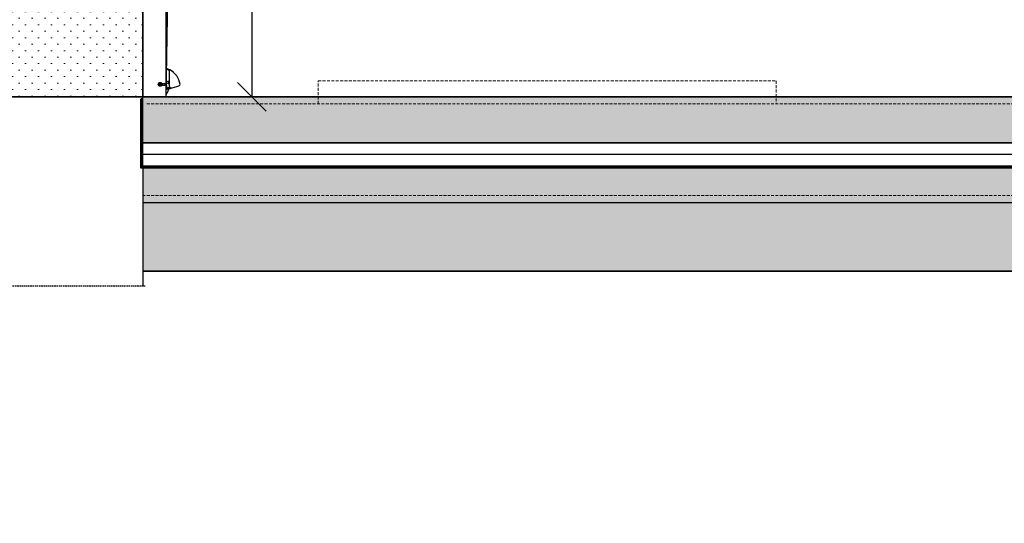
# Model space of a CAD drawing. Header units: centimetres. Extents: x 25511 to 42070, y 833 to 13367.
# Tile 5 of 59: x 29549 to 29979, y 2356 to 2575. Entities that reach past the tile are written whole.
import ezdxf

# ---------------------------------------------------------------- set-up
doc = ezdxf.new("R2010")
doc.units = ezdxf.units.CM
doc.header["$LTSCALE"] = 0.1
doc.linetypes.add('DASHED2', pattern=[9.525, 6.35, -3.175])
doc.linetypes.add('IZOLACJA_WODOODPORNA_0.25', pattern=[15, 7.5, -7.5])
for name, color, linetype in [('A-ELEWACJE', 253, 'Continuous'), ('A_Ściany istniejące', 253, 'Continuous'), ('CKDRZWI_', 253, 'Continuous'), ('CKIZOLACJE', 253, 'Continuous'), ('CKPODLOGA_STR', 253, 'Continuous'), ('CKSCIANY_KRESK', 253, 'Continuous')]:
    doc.layers.add(name, color=color, linetype=linetype)
doc.layers.add('A-Wyburzenia', color=253, linetype='DASHED2', lineweight=0)
doc.styles.get("Standard").update_dxf_attribs({"font": 'ic-simplex.shx', "width": 0.8})
doc.linetypes.add('IZOLACJA_CIEPLNA_OS', pattern='A,0.001,[220,CADKON.SHX,S=0.05,R=0,X=0,Y=0],-1,[220,CADKON.SHX,S=0.05,R=180,X=1,Y=0],-1', length=2.001)
doc.dimstyles.new('Kopia2 CADKON cm', dxfattribs={"dimscale": 5, "dimtxt": 3, "dimasz": 2.5, "dimexe": 1.8, "dimexo": 5, "dimgap": 0.6, "dimtad": 1, "dimrnd": 0.5, "dimtxsty": 'Standard', "dimblk1": 'OBLIQUE', "dimblk2": 'OBLIQUE', "dimsah": 1, "dimcen": 2.5, "dimadec": 1, "dimazin": 2, "dimtfac": 1, "dimtix": 1, "dimtmove": 2, "dimatfit": 3, "dimldrblk": 'OPEN30', "dimfxl": 2, "dimfxlon": 1, "dimtfill": 1, "dimtolj": 1, "dimarcsym": 0})

# ---------------------------------------------------------------- blocks, each defined once
blk = doc.blocks.new('A$7E8719B1A182C3')
at = {"color": 7, "linetype": 'Continuous', "lineweight": -3}
for p, q in [((0, 3250), (0, 0)), ((0.3, 0), (0.3, 3250)), ((101.8, 4.2), (145.8, 2946.9)), ((101.3, 3), (101.3, 1738.6)), ((114.4, 115), (114.4, 117.2)), ((114.4, 115), (114.4, 114)), ((114.4, 114), (114.4, 49.1)), ((69.7, 58.3), (67.8, 55)), ((67.8, 55), (69.7, 51.8)), ((71.5, 61.5), (69.7, 58.3)), ((69.7, 51.8), (71.5, 48.5)), ((75.3, 61.5), (71.5, 61.5)), ((71.5, 48.5), (75.3, 48.5)), ((79.1, 61.5), (75.3, 61.5)), ((75.3, 48.5), (79.1, 48.5)), ((80.9, 58.3), (79.1, 61.5)), ((79.1, 48.5), (80.9, 51.8)), ((82.8, 55), (80.9, 58.3)), ((80.9, 51.8), (82.8, 55)), ((82.7, 59.2), (92.9, 59.2)), ((82.7, 50.8), (92.9, 50.8)), ((96.4, 52.6), (96.4, 57.3)), ((103.3, 53.9), (102.6, 56.1)), ((104.3, 65.8), (102.7, 65.3)), ((109.4, 67.5), (104.3, 65.8)), ((105.5, 39.9), (116.2, 43.4)), ((108.7, 59.5), (111.7, 60.5)), ((111.9, 58.1), (112.1, 61.6)), ((114.4, 68), (112.7, 68)), ((114.4, 56.5), (113.3, 56.5)), ((113.6, 61.2), (113.4, 58.2)), ((114.4, 58.4), (113.6, 58)), ((113.6, 58), (114.4, 58)), ((113.6, 58), (114.4, 58)), ((113.8, 63), (114.4, 62.9)), ((114.4, 61.4), (113.9, 61.4)), ((127.5, 39.6), (147.4, 46.1)), ((147.4, 46.1), (159.2, 49.9)), ((159.2, 49.9), (159.5, 50)), ((0.3, 0), (0, 0)), ((3.3, 0), (0.3, 0)), ((98.3, 0), (3.3, 0)), ((101.8, 4.2), (101.3, 4.2)), ((101.9, 11), (107.4, 19.8)), ((102.2, 33.5), (119.4, 39.1)), ((102.3, 38.8), (105.5, 39.9)), ((102.3, 38.3), (103.4, 38.3)), ((104.4, 37.3), (104.4, 34.2)), ((105.3, 40.8), (105.3, 40.8)), ((112.2, 34.7), (119.4, 37)), ((119.4, 39.1), (121, 39.6)), ((119.4, 37), (127.5, 39.6))]:
    blk.add_line(p, q, dxfattribs=at)
for radius in [8.5, 7.9, 4.15, 4, 3]:
    blk.add_circle((75.3, 55), radius, dxfattribs=at)
for centre, radius, start, end in [((80.4, 44.3), 80.5, 65.0163, 73.2662), ((80.4, 44.3), 82.5, 63.5928, 73.5693), ((80.4, 44), 79.7, 64.7989, 72.9221), ((116.2, 116.4), 2, 63.5928, 154.3045), ((80.4, 44.3), 82.5, 50.5218, 64.4758), ((80.4, 44.3), 82.5, 7.0198, 63.5928), ((75.3, 55), 6.5, 150, 210), ((75.3, 55), 6.5, 90, 150), ((75.3, 55), 6.5, 210, 270), ((75.3, 55), 3.24, 255, 195), ((75.3, 55), 6.5, 30, 90), ((75.3, 55), 6.5, 270, 330), ((75.3, 55), 6.5, 330, 30), ((92.9, 55), 4.2, 270, 90), ((65.5, 41.4), 39.8, 359.1696, 18.2542), ((112.5, 58), 10, 89.3681, 108.2542), ((114.1, 50.7), 11, 100.4039, 108.2542), ((113.4, 58), 1.5, 175.3681, 269.3681), ((113.6, 61.5), 1.5, 85.3681, 175.3681), ((113.6, 58.2), 0.25, 175.3681, 269.3681), ((113.9, 61.2), 0.25, 85.3681, 175.3681), ((114.9, 51), 10, 89.3681, 97.3193), ((124.4, 49.1), 10, 180, 288), ((158.3, 53.9), 4, 288, 7.0198), ((98.3, 3), 3, 270, 0), ((101.9, 41.7), 2.91, 277.889, 336.9537), ((103.4, 37.3), 1, 0, 90), ((101.9, 41.7), 5.11, 299.5301, 344.0535), ((104.2, 40.5), 1, 288.2542, 6.2542), ((77.8, 38.4), 35, 327.7244, 351.9874), ((114.4, 33.3), 2, 108, 171.9874)]:
    blk.add_arc(centre, radius, start, end, dxfattribs=at)
for centre, major_axis, ratio, start_param, end_param in [((109.2, 55.4), (-1.57, 4.75), 0.806452, 0, 0.586324), ((110, 55.7), (-3.83, -1.26), 0.992, 4.712389, 5.298713), ((120.4, 41.5), (0.62, -1.9), 0.859791, 0, 0.076123)]:
    blk.add_ellipse(centre, major_axis=major_axis, ratio=ratio, start_param=start_param, end_param=end_param, dxfattribs=at)
blk.add_open_spline([(105.3, 40.8), (104.3, 40.4), (103.3, 40.1), (102.3, 39.8)], degree=3, dxfattribs=at)
for points, knots in [([(105.5, 39.9), (105.5, 39.9), (105.5, 39.9), (105.5, 40), (105.5, 40.1), (105.5, 40.2), (105.4, 40.3), (105.4, 40.5), (105.3, 40.7), (105.3, 40.8)], [0, 0, 0, 0, 0.25, 0.25, 0.5, 0.5, 0.75, 0.75, 1, 1, 1, 1]), ([(112.2, 34.7), (111.8, 34.5), (111.3, 34.3), (110.8, 33.9), (110.6, 33.8), (110.2, 33.5), (110, 33.3), (109.5, 32.9), (109.2, 32.5), (108.6, 31.9), (108.3, 31.5), (107.9, 31.2)], [0, 0, 0, 0, 0.25, 0.25, 0.375, 0.375, 0.5, 0.5, 0.75, 0.75, 1, 1, 1, 1])]:
    blk.add_open_spline(points, degree=3, knots=knots, dxfattribs=at)
blk = doc.blocks.new('A$7E88ED2232A4')
at = {"layer": 'A-Wyburzenia', "ltscale": 2}
blk.add_line((2151, -425.1), (25, -425.1), dxfattribs=at)
for points in [[(100.5, -425.1), (100.5, -415.1), (300.33, -415.1), (300.33, -425.1)], [(2151, -504.67), (2151, -465.1), (24, -465.1)]]:
    blk.add_lwpolyline(points, dxfattribs=at)
at = {"layer": 'A_Ściany istniejące'}
blk.add_line((24, -425.1), (24, -35.1), dxfattribs=at)
at = {"layer": 'A_Ściany istniejące', "linetype": 'DASHED2'}
blk.add_line((25, -504.67), (-40, -504.67), dxfattribs=at)
at = {"layer": 'A_Ściany istniejące'}
blk.add_lwpolyline([(24, -453.12), (24, -504.67)], dxfattribs=at)
blk = doc.blocks.new('_OBLIQUE')
at = {"color": 0, "linetype": 'ByBlock'}
blk.add_line((-0.5, -0.5), (0.5, 0.5), dxfattribs=at)
blk = doc.blocks.new('*D276')
at = {"layer": 'A-ELEWACJE', "color": 0, "lineweight": -2}
for p, q in [((29640.71, 2861.71), (29659.71, 2861.71)), ((29650.71, 2861.71), (29650.71, 2541.71)), ((29640.71, 2541.71), (29659.71, 2541.71))]:
    blk.add_line(p, q, dxfattribs=at)
at = {"layer": 'A-ELEWACJE', "color": 0, "lineweight": -2, "xscale": 12.5, "yscale": 12.5, "zscale": 12.5}
for p, rotation in [((29650.71, 2861.71), 90), ((29650.71, 2541.71), 270)]:
    blk.add_blockref('_OBLIQUE', p, dxfattribs=dict(at, rotation=rotation))
at = {"layer": 'A-ELEWACJE', "color": 0, "insert": (29640.21, 2701.71), "char_height": 15, "attachment_point": 5, "rotation": 90, "bg_fill": 3, "box_fill_scale": 1.1, "bg_fill_color": 256, "bg_fill_true_color": 13158600, "bg_fill_transparency": 0}
blk.add_mtext('\\A1;320', dxfattribs=at)
blk = doc.blocks.new('_Open30')
at = {"color": 0, "linetype": 'ByBlock', "lineweight": -2}
for p, q in [((-1, 0.268), (0, 0)), ((0, 0), (-1, -0.268)), ((0, 0), (-1, 0))]:
    blk.add_line(p, q, dxfattribs=at)

msp = doc.modelspace()

# ---------------------------------------------------------------- hatches: boundary and pattern name
at = {"layer": 'A-Wyburzenia'}
h = msp.add_hatch(dxfattribs=at)
h.set_pattern_fill('PLASTER', color=256, scale=4, style=0)
h.set_pattern_definition([(45, (-6371636.7837, -5685150.499), (-2.8284271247, 2.8284271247), [0, -4])])
h.paths.add_polyline_path([(29603.236, 2541.706), (29603.236, 2861.706), (29534.236, 2861.706), (29534.236, 2569.706), (29539.236, 2569.706), (29539.236, 2541.706)])
at = {"layer": 'CKSCIANY_KRESK'}
h = msp.add_hatch(dxfattribs=at)
h.set_pattern_fill('STONE', color=256, scale=1.5, double=1)
h.set_pattern_definition([(45, (47718.7264, 724.4087), (-0.26516504, 3.97747564), [3, -2.25])])
h.paths.add_polyline_path([(30512.268, 2510.686), (29603.236, 2510.686), (29603.236, 2495.686), (30514.948, 2495.686), (30679.316, 2363.279), (30679.316, 2376.12)])
h = msp.add_hatch(dxfattribs=at)
h.set_pattern_fill('AR-SAND', color=256, scale=0.2, double=1)
h.set_pattern_definition([(37.5, (34753.053, 23145.6995), (-0.3200063, 9.7882647), [0, -7.7216, 0, -8.636, 0, -8.255]), (7.5, (34753.053, 23145.7), (8.990466, 14.336502), [0, -4.1656, 0, -6.9596, 0, -2.667]), (327.5, (34746.805, 23145.6995), (15.8198474, 0.0287437), [0, -2.54, 0, -9.144, 0, -11.938]), (317.5, (34746.805, 23145.7), (15.271129, 4.4585865), [0, -1.27, 0, -5.9944, 0, -6.858])])
h.paths.add_polyline_path([(30514.948, 2495.686), (30435.236, 2495.666), (29603.236, 2495.686), (29603.236, 2481.706), (29603.236, 2465.666), (30552.215, 2465.666)])

# ---------------------------------------------------------------- linework, layer by layer
at = {"layer": 'CKIZOLACJE', "linetype": 'IZOLACJA_WODOODPORNA_0.25'}
msp.add_lwpolyline([(29603.236, 2521.696, 0.02, 0.02, 0), (30500.195, 2521.696, 0, 0, 0)], format="xyseb", dxfattribs=at)
at = {"layer": 'CKIZOLACJE', "linetype": 'IZOLACJA_CIEPLNA_OS', "ltscale": 3}
msp.add_lwpolyline([(29603.236, 2516.686), (30506.414, 2516.686)], dxfattribs=at)
at = {"layer": 'CKPODLOGA_STR', "color": 7}
for p, q in [((30500.182, 2521.706), (29603.236, 2521.706)), ((29603.236, 2521.686), (30500.207, 2521.686)), ((29603.236, 2511.686), (30512.621, 2511.686)), ((29603.236, 2495.686), (30514.948, 2495.686))]:
    msp.add_line(p, q, dxfattribs=at)
at = {"layer": 'CKPODLOGA_STR', "color": 6, "lineweight": 35}
msp.add_line((29603.236, 2465.666), (30552.215, 2465.666), dxfattribs=at)
at = {"layer": 'CKPODLOGA_STR', "color": 7, "lineweight": 0, "ltscale": 10}
msp.add_lwpolyline([(29603.206, 2541.706), (29603.236, 2511.686)], dxfattribs=at)

# ---------------------------------------------------------------- block references
at = {"layer": 'CKDRZWI_', "xscale": 0.1, "yscale": 0.1, "zscale": 0.1, "rotation": 360}
msp.add_blockref('A$7E8719B1A182C3', (29603.206, 2541.706), dxfattribs=at)
at = {"layer": 'CKIZOLACJE'}
msp.add_blockref('A$7E88ED2232A4', (29579.236, 2963.804), dxfattribs=at)

# ---------------------------------------------------------------- next in the draw order: dimensions: what is measured, and where the dimension line sits
at = {"layer": 'A-ELEWACJE'}
dim = msp.add_linear_dim(base=(29650.708, 2541.706), p1=(29603.206, 2861.706), p2=(29603.536, 2541.706), angle=90, dimstyle='Kopia2 CADKON cm', dxfattribs=at)
dim.commit()
dim.dimension.update_dxf_attribs({"geometry": '*D276', "text_midpoint": (29640.208, 2701.706)})

# ---------------------------------------------------------------- next in the draw order: hatches: boundary and pattern name
at = {"layer": 'CKSCIANY_KRESK'}
h = msp.add_hatch(dxfattribs=at)
h.set_pattern_fill('ANSI33', color=256, style=0)
h.set_pattern_definition([(45, (34548.053, 22452.8826), (-4.490128, 4.490128), []), (45, (34552.543, 22452.8826), (-4.490128, 4.490128), [3.175, -1.5875])])
h.paths.add_polyline_path([(30955.284, 2356.706), (30955.284, 2381.706), (30705.236, 2381.706), (30705.236, 2396.706), (30687.236, 2396.706), (30687.236, 2411.206), (30669.236, 2411.206), (30669.236, 2425.706), (30651.236, 2425.706), (30651.236, 2440.206), (30633.236, 2440.206), (30633.236, 2454.706), (30615.236, 2454.706), (30615.236, 2469.206), (30597.236, 2469.206), (30597.236, 2483.706), (30579.236, 2483.706), (30579.236, 2498.206), (30561.236, 2498.206), (30561.236, 2512.706), (30543.236, 2512.706), (30543.236, 2527.206), (30525.236, 2527.206), (30525.236, 2541.706), (29603.236, 2541.706), (29603.236, 2521.706), (30500.182, 2521.706), (30680.316, 2376.598), (30680.316, 2356.706)])
h.paths.add_polyline_path([(30955.284, 2356.706), (30955.284, 2381.706), (31345.236, 2381.706), (31345.236, 2356.706)])

# ---------------------------------------------------------------- next in the draw order: linework, layer by layer
at = {"layer": 'CKIZOLACJE', "linetype": 'IZOLACJA_WODOODPORNA_0.25'}
msp.add_lwpolyline([(29602.736, 2541.206, 1, 1, 0), (29602.736, 2511.186, 1, 1, 0), (30512.445, 2511.186, 1, 1, 0), (30679.816, 2376.359, 1, 1, 0), (30679.816, 2356.206, 1, 1, 0), (30955.284, 2356.206, 0, 0, 0)], format="xyseb", dxfattribs=at)
at = {"layer": 'CKPODLOGA_STR', "color": 6, "lineweight": 35}
msp.add_line((29539.236, 2541.706), (30525.236, 2541.706), dxfattribs=at)
at = {"layer": 'CKPODLOGA_STR', "color": 7}
msp.add_lwpolyline([(30955.284, 2355.706), (30679.316, 2355.706), (30679.316, 2376.12), (30512.268, 2510.686), (29602.236, 2510.686), (29602.236, 2540.706)], dxfattribs=at)

doc.saveas('drawing.dxf')
